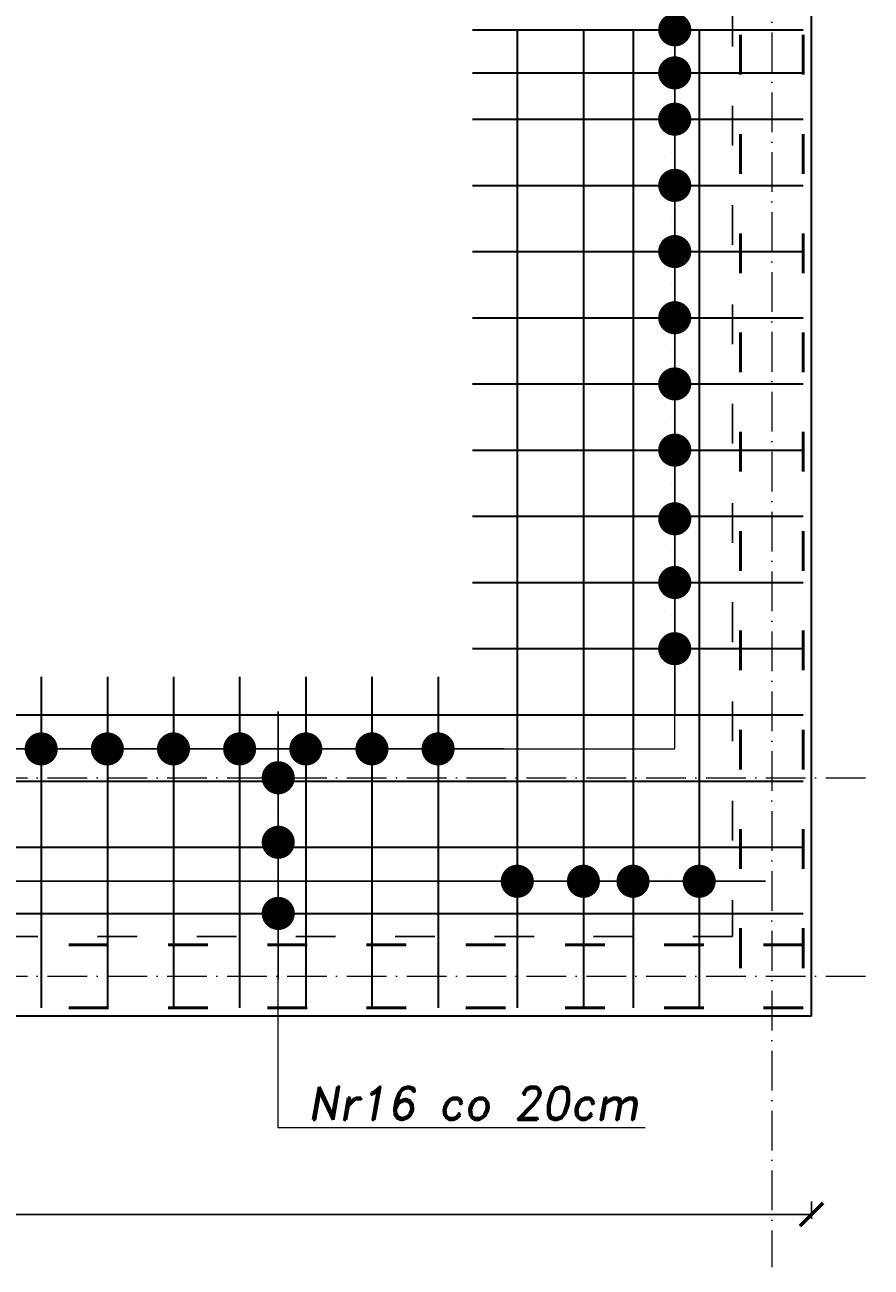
# Model space of a CAD drawing. Header units: millimetres. Extents: x 295948 to 312016, y 6878 to 18016.
# Tile 127 of 252: x 304773 to 305029, y 14048 to 14424. Entities that reach past the tile are written whole.
import ezdxf

# ---------------------------------------------------------------- set-up
doc = ezdxf.new("R2010")
doc.units = ezdxf.units.MM
doc.linetypes.add('ACAD_ISO03W100', pattern=[30, 12, -18])
doc.linetypes.add('ACAD_ISO10W100', pattern=[18, 12, -3, 0, -3])
for name, color, linetype, lineweight in [('konstrukcja', 3, 'Continuous', 35), ('konstrukcja wymiary', 1, 'Continuous', 13), ('opisy', 2, 'Continuous', 18), ('osie', 5, 'ACAD_ISO10W100', 13), ('zbrojenie', 4, 'Continuous', 50), ('zbrojenie płyty', 141, 'Continuous', 35)]:
    doc.layers.add(name, color=color, linetype=linetype, lineweight=lineweight)
doc.layers.add('przerywane', color=6, linetype='ACAD_ISO03W100')
doc.styles.add('KONSTRUKCJA', font='romand.shx', dxfattribs={"oblique": 10})
doc.styles.get("Standard").update_dxf_attribs({"font": 'romand.shx', "oblique": 10})
doc.dimstyles.new('150', dxfattribs={"dimtxt": 10, "dimasz": 7, "dimexe": 1.25, "dimexo": 0.625, "dimgap": 3, "dimtad": 1, "dimdec": 0, "dimrnd": 0.5, "dimtxsty": 'KONSTRUKCJA', "dimblk": 'ARCHTICK', "dimcen": 2.5, "dimadec": 0, "dimazin": 0, "dimtfac": 1, "dimtdec": 0, "dimtix": 1, "dimtmove": 0, "dimatfit": 3, "dimfxl": 4, "dimfxlon": 1, "dimarcsym": 0})
doc.dimstyles.new('kropki', dxfattribs={"dimtxt": 0.001, "dimasz": 10, "dimexe": 1.25, "dimexo": 0.625, "dimgap": 1, "dimtad": 1, "dimtxsty": 'Standard', "dimblk": 'DOT', "dimcen": 2.5, "dimadec": 0, "dimazin": 0, "dimtfac": 1, "dimtmove": 0, "dimatfit": 3, "dimfxl": 1, "dimfxlon": 1, "dimarcsym": 0})

# ---------------------------------------------------------------- blocks, each defined once
blk = doc.blocks.new('_ArchTick')
at = {"color": 0, "linetype": 'ByBlock', "lineweight": 13, "const_width": 0.15}
blk.add_lwpolyline([(-0.5, -0.5), (0.5, 0.5)], dxfattribs=at)
blk = doc.blocks.new('*D135')
at = {"layer": 'Defpoints', "color": 0, "transparency": 16777216}
for p in [(304366.63, 14184.3), (305010.63, 14124.3), (305010.63, 14064.3)]:
    blk.add_point(p, dxfattribs=at)
at = {"layer": 'konstrukcja wymiary', "color": 0, "lineweight": -2, "transparency": 16777216}
for p, q in [((304366.63, 14068.3), (304366.63, 14063.05)), ((305010.63, 14068.3), (305010.63, 14063.05)), ((304366.63, 14064.3), (305010.63, 14064.3))]:
    blk.add_line(p, q, dxfattribs=at)
at = {"layer": 'konstrukcja wymiary', "color": 0, "lineweight": -2, "transparency": 16777216, "xscale": 7, "yscale": 7, "zscale": 7, "rotation": 180}
blk.add_blockref('_ArchTick', (304366.63, 14064.3), dxfattribs=at)
at = {"layer": 'konstrukcja wymiary', "color": 0, "lineweight": -2, "transparency": 16777216, "xscale": 7, "yscale": 7, "zscale": 7}
blk.add_blockref('_ArchTick', (305010.63, 14064.3), dxfattribs=at)
at = {"layer": 'konstrukcja wymiary', "color": 0, "transparency": 16777216, "insert": (304688.63, 14072.3), "char_height": 10, "attachment_point": 5, "style": 'KONSTRUKCJA'}
blk.add_mtext('644', dxfattribs=at)
blk = doc.blocks.new('_Dot')
at = {"color": 0, "linetype": 'ByBlock', "lineweight": -2}
blk.add_line((-0.5, 0), (-1, 0), dxfattribs=at)
at = {"color": 0, "linetype": 'ByBlock', "const_width": 0.5}
blk.add_lwpolyline([(-0.25, 0, 1), (0.25, 0, 1)], format="xyb", close=True, dxfattribs=at)
blk = doc.blocks.new('*D363')
at = {"layer": 'Defpoints', "color": 0, "transparency": 16777216}
for p in [(304956.68, 14468.3), (304956.68, 14422.3), (304969.29, 14422.3)]:
    blk.add_point(p, dxfattribs=at)
at = {"layer": 'konstrukcja wymiary', "color": 0, "lineweight": -2, "transparency": 16777216}
for p, q in [((304968.29, 14468.3), (304970.54, 14468.3)), ((304969.29, 14458.3), (304969.29, 14432.3)), ((304968.29, 14422.3), (304970.54, 14422.3))]:
    blk.add_line(p, q, dxfattribs=at)
at = {"layer": 'konstrukcja wymiary', "color": 0, "lineweight": -2, "transparency": 16777216, "xscale": 10, "yscale": 10, "zscale": 10}
for p, rotation in [((304969.29, 14468.3), 90), ((304969.29, 14422.3), 270)]:
    blk.add_blockref('_Dot', p, dxfattribs=dict(at, rotation=rotation))
at = {"layer": 'konstrukcja wymiary', "color": 0, "transparency": 16777216, "insert": (304968.29, 14445.3), "char_height": 0.001, "attachment_point": 5, "rotation": 90}
blk.add_mtext('46', dxfattribs=at)
blk = doc.blocks.new('*D364')
at = {"layer": 'Defpoints', "color": 0, "transparency": 16777216}
for p in [(304956.68, 14422.3), (304956.68, 14409.3), (304969.29, 14409.3)]:
    blk.add_point(p, dxfattribs=at)
at = {"layer": 'konstrukcja wymiary', "color": 0, "lineweight": -2, "transparency": 16777216}
for p, q in [((304969.29, 14432.3), (304969.29, 14442.3)), ((304968.29, 14422.3), (304970.54, 14422.3)), ((304969.29, 14422.3), (304969.29, 14409.3)), ((304968.29, 14409.3), (304970.54, 14409.3)), ((304969.29, 14399.3), (304969.29, 14389.3))]:
    blk.add_line(p, q, dxfattribs=at)
at = {"layer": 'konstrukcja wymiary', "color": 0, "lineweight": -2, "transparency": 16777216, "xscale": 10, "yscale": 10, "zscale": 10}
for p, rotation in [((304969.29, 14422.3), 270), ((304969.29, 14409.3), 90)]:
    blk.add_blockref('_Dot', p, dxfattribs=dict(at, rotation=rotation))
at = {"layer": 'konstrukcja wymiary', "color": 0, "transparency": 16777216, "insert": (304968.29, 14415.8), "char_height": 0.001, "attachment_point": 5, "rotation": 90}
blk.add_mtext('13', dxfattribs=at)
blk = doc.blocks.new('*D365')
at = {"layer": 'Defpoints', "color": 0, "transparency": 16777216}
for p in [(304956.68, 14409.3), (304956.68, 14395.3), (304969.29, 14395.3)]:
    blk.add_point(p, dxfattribs=at)
at = {"layer": 'konstrukcja wymiary', "color": 0, "lineweight": -2, "transparency": 16777216}
for p, q in [((304969.29, 14419.3), (304969.29, 14429.3)), ((304968.29, 14409.3), (304970.54, 14409.3)), ((304969.29, 14409.3), (304969.29, 14395.3)), ((304968.29, 14395.3), (304970.54, 14395.3)), ((304969.29, 14385.3), (304969.29, 14375.3))]:
    blk.add_line(p, q, dxfattribs=at)
at = {"layer": 'konstrukcja wymiary', "color": 0, "lineweight": -2, "transparency": 16777216, "xscale": 10, "yscale": 10, "zscale": 10}
for p, rotation in [((304969.29, 14409.3), 270), ((304969.29, 14395.3), 90)]:
    blk.add_blockref('_Dot', p, dxfattribs=dict(at, rotation=rotation))
at = {"layer": 'konstrukcja wymiary', "color": 0, "transparency": 16777216, "insert": (304968.29, 14402.3), "char_height": 0.001, "attachment_point": 5, "rotation": 90}
blk.add_mtext('14', dxfattribs=at)
blk = doc.blocks.new('*D366')
at = {"layer": 'Defpoints', "color": 0, "transparency": 16777216}
for p in [(304956.68, 14395.3), (304956.68, 14375.3), (304969.29, 14375.3)]:
    blk.add_point(p, dxfattribs=at)
at = {"layer": 'konstrukcja wymiary', "color": 0, "lineweight": -2, "transparency": 16777216}
for p, q in [((304969.29, 14405.3), (304969.29, 14415.3)), ((304968.29, 14395.3), (304970.54, 14395.3)), ((304969.29, 14395.3), (304969.29, 14375.3)), ((304968.29, 14375.3), (304970.54, 14375.3)), ((304969.29, 14365.3), (304969.29, 14355.3))]:
    blk.add_line(p, q, dxfattribs=at)
at = {"layer": 'konstrukcja wymiary', "color": 0, "lineweight": -2, "transparency": 16777216, "xscale": 10, "yscale": 10, "zscale": 10}
for p, rotation in [((304969.29, 14395.3), 270), ((304969.29, 14375.3), 90)]:
    blk.add_blockref('_Dot', p, dxfattribs=dict(at, rotation=rotation))
at = {"layer": 'konstrukcja wymiary', "color": 0, "transparency": 16777216, "insert": (304968.29, 14385.3), "char_height": 0.001, "attachment_point": 5, "rotation": 90}
blk.add_mtext('20', dxfattribs=at)
blk = doc.blocks.new('*D367')
at = {"layer": 'Defpoints', "color": 0, "transparency": 16777216}
for p in [(304956.68, 14375.3), (304956.68, 14355.3), (304969.29, 14355.3)]:
    blk.add_point(p, dxfattribs=at)
at = {"layer": 'konstrukcja wymiary', "color": 0, "lineweight": -2, "transparency": 16777216}
for p, q in [((304969.29, 14385.3), (304969.29, 14395.3)), ((304968.29, 14375.3), (304970.54, 14375.3)), ((304969.29, 14375.3), (304969.29, 14355.3)), ((304968.29, 14355.3), (304970.54, 14355.3)), ((304969.29, 14345.3), (304969.29, 14335.3))]:
    blk.add_line(p, q, dxfattribs=at)
at = {"layer": 'konstrukcja wymiary', "color": 0, "lineweight": -2, "transparency": 16777216, "xscale": 10, "yscale": 10, "zscale": 10}
for p, rotation in [((304969.29, 14375.3), 270), ((304969.29, 14355.3), 90)]:
    blk.add_blockref('_Dot', p, dxfattribs=dict(at, rotation=rotation))
at = {"layer": 'konstrukcja wymiary', "color": 0, "transparency": 16777216, "insert": (304968.29, 14365.3), "char_height": 0.001, "attachment_point": 5, "rotation": 90}
blk.add_mtext('20', dxfattribs=at)
blk = doc.blocks.new('*D368')
at = {"layer": 'Defpoints', "color": 0, "transparency": 16777216}
for p in [(304956.68, 14355.3), (304956.68, 14335.3), (304969.29, 14335.3)]:
    blk.add_point(p, dxfattribs=at)
at = {"layer": 'konstrukcja wymiary', "color": 0, "lineweight": -2, "transparency": 16777216}
for p, q in [((304969.29, 14365.3), (304969.29, 14375.3)), ((304968.29, 14355.3), (304970.54, 14355.3)), ((304969.29, 14355.3), (304969.29, 14335.3)), ((304968.29, 14335.3), (304970.54, 14335.3)), ((304969.29, 14325.3), (304969.29, 14315.3))]:
    blk.add_line(p, q, dxfattribs=at)
at = {"layer": 'konstrukcja wymiary', "color": 0, "lineweight": -2, "transparency": 16777216, "xscale": 10, "yscale": 10, "zscale": 10}
for p, rotation in [((304969.29, 14355.3), 270), ((304969.29, 14335.3), 90)]:
    blk.add_blockref('_Dot', p, dxfattribs=dict(at, rotation=rotation))
at = {"layer": 'konstrukcja wymiary', "color": 0, "transparency": 16777216, "insert": (304968.29, 14345.3), "char_height": 0.001, "attachment_point": 5, "rotation": 90}
blk.add_mtext('20', dxfattribs=at)
blk = doc.blocks.new('*D369')
at = {"layer": 'Defpoints', "color": 0, "transparency": 16777216}
for p in [(304956.68, 14335.3), (304956.68, 14315.3), (304969.29, 14315.3)]:
    blk.add_point(p, dxfattribs=at)
at = {"layer": 'konstrukcja wymiary', "color": 0, "lineweight": -2, "transparency": 16777216}
for p, q in [((304969.29, 14345.3), (304969.29, 14355.3)), ((304968.29, 14335.3), (304970.54, 14335.3)), ((304969.29, 14335.3), (304969.29, 14315.3)), ((304968.29, 14315.3), (304970.54, 14315.3)), ((304969.29, 14305.3), (304969.29, 14295.3))]:
    blk.add_line(p, q, dxfattribs=at)
at = {"layer": 'konstrukcja wymiary', "color": 0, "lineweight": -2, "transparency": 16777216, "xscale": 10, "yscale": 10, "zscale": 10}
for p, rotation in [((304969.29, 14335.3), 270), ((304969.29, 14315.3), 90)]:
    blk.add_blockref('_Dot', p, dxfattribs=dict(at, rotation=rotation))
at = {"layer": 'konstrukcja wymiary', "color": 0, "transparency": 16777216, "insert": (304968.29, 14325.3), "char_height": 0.001, "attachment_point": 5, "rotation": 90}
blk.add_mtext('20', dxfattribs=at)
blk = doc.blocks.new('*D370')
at = {"layer": 'Defpoints', "color": 0, "transparency": 16777216}
for p in [(304956.68, 14315.3), (304956.68, 14295.3), (304969.29, 14295.3)]:
    blk.add_point(p, dxfattribs=at)
at = {"layer": 'konstrukcja wymiary', "color": 0, "lineweight": -2, "transparency": 16777216}
for p, q in [((304969.29, 14325.3), (304969.29, 14335.3)), ((304968.29, 14315.3), (304970.54, 14315.3)), ((304969.29, 14315.3), (304969.29, 14295.3)), ((304968.29, 14295.3), (304970.54, 14295.3)), ((304969.29, 14285.3), (304969.29, 14275.3))]:
    blk.add_line(p, q, dxfattribs=at)
at = {"layer": 'konstrukcja wymiary', "color": 0, "lineweight": -2, "transparency": 16777216, "xscale": 10, "yscale": 10, "zscale": 10}
for p, rotation in [((304969.29, 14315.3), 270), ((304969.29, 14295.3), 90)]:
    blk.add_blockref('_Dot', p, dxfattribs=dict(at, rotation=rotation))
at = {"layer": 'konstrukcja wymiary', "color": 0, "transparency": 16777216, "insert": (304968.29, 14305.3), "char_height": 0.001, "attachment_point": 5, "rotation": 90}
blk.add_mtext('20', dxfattribs=at)
blk = doc.blocks.new('*D371')
at = {"layer": 'Defpoints', "color": 0, "transparency": 16777216}
for p in [(304956.68, 14295.3), (304956.68, 14274.55), (304969.29, 14274.55)]:
    blk.add_point(p, dxfattribs=at)
at = {"layer": 'konstrukcja wymiary', "color": 0, "lineweight": -2, "transparency": 16777216}
for p, q in [((304969.29, 14305.3), (304969.29, 14315.3)), ((304968.29, 14295.3), (304970.54, 14295.3)), ((304969.29, 14295.3), (304969.29, 14274.55)), ((304968.29, 14274.55), (304970.54, 14274.55)), ((304969.29, 14264.55), (304969.29, 14254.55))]:
    blk.add_line(p, q, dxfattribs=at)
at = {"layer": 'konstrukcja wymiary', "color": 0, "lineweight": -2, "transparency": 16777216, "xscale": 10, "yscale": 10, "zscale": 10}
for p, rotation in [((304969.29, 14295.3), 270), ((304969.29, 14274.55), 90)]:
    blk.add_blockref('_Dot', p, dxfattribs=dict(at, rotation=rotation))
at = {"layer": 'konstrukcja wymiary', "color": 0, "transparency": 16777216, "insert": (304968.29, 14284.93), "char_height": 0.001, "attachment_point": 5, "rotation": 90}
blk.add_mtext('20,75', dxfattribs=at)
blk = doc.blocks.new('*D372')
at = {"layer": 'Defpoints', "color": 0, "transparency": 16777216}
for p in [(304956.68, 14274.55), (304956.68, 14255.3), (304969.29, 14255.3)]:
    blk.add_point(p, dxfattribs=at)
at = {"layer": 'konstrukcja wymiary', "color": 0, "lineweight": -2, "transparency": 16777216}
for p, q in [((304969.29, 14284.55), (304969.29, 14294.55)), ((304968.29, 14274.55), (304970.54, 14274.55)), ((304969.29, 14274.55), (304969.29, 14255.3)), ((304968.29, 14255.3), (304970.54, 14255.3)), ((304969.29, 14245.3), (304969.29, 14235.3))]:
    blk.add_line(p, q, dxfattribs=at)
at = {"layer": 'konstrukcja wymiary', "color": 0, "lineweight": -2, "transparency": 16777216, "xscale": 10, "yscale": 10, "zscale": 10}
for p, rotation in [((304969.29, 14274.55), 270), ((304969.29, 14255.3), 90)]:
    blk.add_blockref('_Dot', p, dxfattribs=dict(at, rotation=rotation))
at = {"layer": 'konstrukcja wymiary', "color": 0, "transparency": 16777216, "insert": (304968.29, 14264.93), "char_height": 0.001, "attachment_point": 5, "rotation": 90}
blk.add_mtext('19,25', dxfattribs=at)
blk = doc.blocks.new('*D373')
at = {"layer": 'Defpoints', "color": 0, "transparency": 16777216}
for p in [(304956.68, 14255.3), (304956.68, 14235.3), (304969.29, 14235.3)]:
    blk.add_point(p, dxfattribs=at)
at = {"layer": 'konstrukcja wymiary', "color": 0, "lineweight": -2, "transparency": 16777216}
for p, q in [((304969.29, 14265.3), (304969.29, 14275.3)), ((304968.29, 14255.3), (304970.54, 14255.3)), ((304969.29, 14255.3), (304969.29, 14235.3)), ((304968.29, 14235.3), (304970.54, 14235.3)), ((304969.29, 14225.3), (304969.29, 14215.3))]:
    blk.add_line(p, q, dxfattribs=at)
at = {"layer": 'konstrukcja wymiary', "color": 0, "lineweight": -2, "transparency": 16777216, "xscale": 10, "yscale": 10, "zscale": 10}
for p, rotation in [((304969.29, 14255.3), 270), ((304969.29, 14235.3), 90)]:
    blk.add_blockref('_Dot', p, dxfattribs=dict(at, rotation=rotation))
at = {"layer": 'konstrukcja wymiary', "color": 0, "transparency": 16777216, "insert": (304968.29, 14245.3), "char_height": 0.001, "attachment_point": 5, "rotation": 90}
blk.add_mtext('20', dxfattribs=at)
blk = doc.blocks.new('*D377')
at = {"layer": 'Defpoints', "color": 0, "transparency": 16777216}
for p in [(304857.74, 14196.3), (304849.41, 14176.8), (304857.74, 14176.8)]:
    blk.add_point(p, dxfattribs=at)
at = {"layer": 'konstrukcja wymiary', "color": 0, "lineweight": -2, "transparency": 16777216}
for p, q in [((304849.41, 14206.3), (304849.41, 14216.3)), ((304850.41, 14196.3), (304848.16, 14196.3)), ((304849.41, 14196.3), (304849.41, 14176.8)), ((304850.41, 14176.8), (304848.16, 14176.8)), ((304849.41, 14166.8), (304849.41, 14156.8))]:
    blk.add_line(p, q, dxfattribs=at)
at = {"layer": 'konstrukcja wymiary', "color": 0, "lineweight": -2, "transparency": 16777216, "xscale": 10, "yscale": 10, "zscale": 10}
for p, rotation in [((304849.41, 14196.3), 270), ((304849.41, 14176.8), 90)]:
    blk.add_blockref('_Dot', p, dxfattribs=dict(at, rotation=rotation))
at = {"layer": 'konstrukcja wymiary', "color": 0, "transparency": 16777216, "insert": (304848.4, 14186.55), "char_height": 0.001, "attachment_point": 5, "rotation": 90}
blk.add_mtext('19,5', dxfattribs=at)
blk = doc.blocks.new('*D378')
at = {"layer": 'Defpoints', "color": 0, "transparency": 16777216}
for p in [(304857.74, 14176.8), (304849.41, 14155.3), (304857.74, 14155.3)]:
    blk.add_point(p, dxfattribs=at)
at = {"layer": 'konstrukcja wymiary', "color": 0, "lineweight": -2, "transparency": 16777216}
for p, q in [((304849.41, 14186.8), (304849.41, 14196.8)), ((304850.41, 14176.8), (304848.16, 14176.8)), ((304849.41, 14176.8), (304849.41, 14155.3)), ((304850.41, 14155.3), (304848.16, 14155.3)), ((304849.41, 14145.3), (304849.41, 14135.3))]:
    blk.add_line(p, q, dxfattribs=at)
at = {"layer": 'konstrukcja wymiary', "color": 0, "lineweight": -2, "transparency": 16777216, "xscale": 10, "yscale": 10, "zscale": 10}
for p, rotation in [((304849.41, 14176.8), 270), ((304849.41, 14155.3), 90)]:
    blk.add_blockref('_Dot', p, dxfattribs=dict(at, rotation=rotation))
at = {"layer": 'konstrukcja wymiary', "color": 0, "transparency": 16777216, "insert": (304848.4, 14166.05), "char_height": 0.001, "attachment_point": 5, "rotation": 90}
blk.add_mtext('21,5', dxfattribs=at)
blk = doc.blocks.new('*D459')
at = {"layer": 'Defpoints', "color": 0, "transparency": 16777216}
for p in [(304921.68, 14165.02), (304519.13, 14155.3), (304921.68, 14155.3)]:
    blk.add_point(p, dxfattribs=at)
at = {"layer": 'konstrukcja wymiary', "color": 0, "lineweight": -2, "transparency": 16777216}
for p, q in [((304519.13, 14164.02), (304519.13, 14166.27)), ((304529.13, 14165.02), (304911.68, 14165.02)), ((304921.68, 14164.02), (304921.68, 14166.27))]:
    blk.add_line(p, q, dxfattribs=at)
at = {"layer": 'konstrukcja wymiary', "color": 0, "lineweight": -2, "transparency": 16777216, "xscale": 10, "yscale": 10, "zscale": 10, "rotation": 180}
blk.add_blockref('_Dot', (304519.13, 14165.02), dxfattribs=at)
at = {"layer": 'konstrukcja wymiary', "color": 0, "lineweight": -2, "transparency": 16777216, "xscale": 10, "yscale": 10, "zscale": 10}
blk.add_blockref('_Dot', (304921.68, 14165.02), dxfattribs=at)
at = {"layer": 'konstrukcja wymiary', "color": 0, "transparency": 16777216, "insert": (304720.4, 14166.02), "char_height": 0.001, "attachment_point": 5}
blk.add_mtext('402,55', dxfattribs=at)
blk = doc.blocks.new('*D460')
at = {"layer": 'Defpoints', "color": 0, "transparency": 16777216}
for p in [(304941.68, 14165.02), (304941.68, 14155.3), (304956.68, 14155.3)]:
    blk.add_point(p, dxfattribs=at)
at = {"layer": 'konstrukcja wymiary', "color": 0, "lineweight": -2, "transparency": 16777216}
for p, q in [((304931.68, 14165.02), (304921.68, 14165.02)), ((304941.68, 14164.02), (304941.68, 14166.27)), ((304956.68, 14165.02), (304941.68, 14165.02)), ((304956.68, 14164.02), (304956.68, 14166.27)), ((304966.68, 14165.02), (304976.68, 14165.02))]:
    blk.add_line(p, q, dxfattribs=at)
at = {"layer": 'konstrukcja wymiary', "color": 0, "lineweight": -2, "transparency": 16777216, "xscale": 10, "yscale": 10, "zscale": 10}
blk.add_blockref('_Dot', (304941.68, 14165.02), dxfattribs=at)
at = {"layer": 'konstrukcja wymiary', "color": 0, "lineweight": -2, "transparency": 16777216, "xscale": 10, "yscale": 10, "zscale": 10, "rotation": 180}
blk.add_blockref('_Dot', (304956.68, 14165.02), dxfattribs=at)
at = {"layer": 'konstrukcja wymiary', "color": 0, "transparency": 16777216, "insert": (304949.18, 14166.02), "char_height": 0.001, "attachment_point": 5}
blk.add_mtext('15', dxfattribs=at)
blk = doc.blocks.new('*D461')
at = {"layer": 'Defpoints', "color": 0, "transparency": 16777216}
for p in [(304956.68, 14165.02), (304941.68, 14155.3), (304956.68, 14155.3)]:
    blk.add_point(p, dxfattribs=at)
at = {"layer": 'konstrukcja wymiary', "color": 0, "lineweight": -2, "transparency": 16777216}
for p, q in [((304931.68, 14165.02), (304921.68, 14165.02)), ((304941.68, 14164.02), (304941.68, 14166.27)), ((304941.68, 14165.02), (304956.68, 14165.02)), ((304956.68, 14164.02), (304956.68, 14166.27)), ((304966.68, 14165.02), (304976.68, 14165.02))]:
    blk.add_line(p, q, dxfattribs=at)
at = {"layer": 'konstrukcja wymiary', "color": 0, "lineweight": -2, "transparency": 16777216, "xscale": 10, "yscale": 10, "zscale": 10}
blk.add_blockref('_Dot', (304941.68, 14165.02), dxfattribs=at)
at = {"layer": 'konstrukcja wymiary', "color": 0, "lineweight": -2, "transparency": 16777216, "xscale": 10, "yscale": 10, "zscale": 10, "rotation": 180}
blk.add_blockref('_Dot', (304956.68, 14165.02), dxfattribs=at)
at = {"layer": 'konstrukcja wymiary', "color": 0, "transparency": 16777216, "insert": (304949.18, 14166.02), "char_height": 0.001, "attachment_point": 5}
blk.add_mtext('15', dxfattribs=at)
blk = doc.blocks.new('*D462')
at = {"layer": 'Defpoints', "color": 0, "transparency": 16777216}
for p in [(304976.69, 14165.02), (304956.68, 14155.3), (304976.69, 14155.3)]:
    blk.add_point(p, dxfattribs=at)
at = {"layer": 'konstrukcja wymiary', "color": 0, "lineweight": -2, "transparency": 16777216}
for p, q in [((304946.68, 14165.02), (304936.68, 14165.02)), ((304956.68, 14164.02), (304956.68, 14166.27)), ((304956.68, 14165.02), (304976.69, 14165.02)), ((304976.69, 14164.02), (304976.69, 14166.27)), ((304986.69, 14165.02), (304996.69, 14165.02))]:
    blk.add_line(p, q, dxfattribs=at)
at = {"layer": 'konstrukcja wymiary', "color": 0, "lineweight": -2, "transparency": 16777216, "xscale": 10, "yscale": 10, "zscale": 10}
blk.add_blockref('_Dot', (304956.68, 14165.02), dxfattribs=at)
at = {"layer": 'konstrukcja wymiary', "color": 0, "lineweight": -2, "transparency": 16777216, "xscale": 10, "yscale": 10, "zscale": 10, "rotation": 180}
blk.add_blockref('_Dot', (304976.69, 14165.02), dxfattribs=at)
at = {"layer": 'konstrukcja wymiary', "color": 0, "transparency": 16777216, "insert": (304966.68, 14166.02), "char_height": 0.001, "attachment_point": 5}
blk.add_mtext('20,01', dxfattribs=at)
blk = doc.blocks.new('*D474')
at = {"layer": 'Defpoints', "color": 0, "transparency": 16777216}
for p in [(304777.74, 14205.01), (304757.74, 14195.3), (304777.74, 14195.3)]:
    blk.add_point(p, dxfattribs=at)
at = {"layer": 'konstrukcja wymiary', "color": 0, "lineweight": -2, "transparency": 16777216}
for p, q in [((304747.74, 14205.01), (304737.74, 14205.01)), ((304757.74, 14204.01), (304757.74, 14206.26)), ((304757.74, 14205.01), (304777.74, 14205.01)), ((304777.74, 14204.01), (304777.74, 14206.26)), ((304787.74, 14205.01), (304797.74, 14205.01))]:
    blk.add_line(p, q, dxfattribs=at)
at = {"layer": 'konstrukcja wymiary', "color": 0, "lineweight": -2, "transparency": 16777216, "xscale": 10, "yscale": 10, "zscale": 10}
blk.add_blockref('_Dot', (304757.74, 14205.01), dxfattribs=at)
at = {"layer": 'konstrukcja wymiary', "color": 0, "lineweight": -2, "transparency": 16777216, "xscale": 10, "yscale": 10, "zscale": 10, "rotation": 180}
blk.add_blockref('_Dot', (304777.74, 14205.01), dxfattribs=at)
at = {"layer": 'konstrukcja wymiary', "color": 0, "transparency": 16777216, "insert": (304767.74, 14206.01), "char_height": 0.001, "attachment_point": 5}
blk.add_mtext('20', dxfattribs=at)
blk = doc.blocks.new('*D475')
at = {"layer": 'Defpoints', "color": 0, "transparency": 16777216}
for p in [(304797.74, 14205.01), (304777.74, 14195.3), (304797.74, 14195.3)]:
    blk.add_point(p, dxfattribs=at)
at = {"layer": 'konstrukcja wymiary', "color": 0, "lineweight": -2, "transparency": 16777216}
for p, q in [((304767.74, 14205.01), (304757.74, 14205.01)), ((304777.74, 14204.01), (304777.74, 14206.26)), ((304777.74, 14205.01), (304797.74, 14205.01)), ((304797.74, 14204.01), (304797.74, 14206.26)), ((304807.74, 14205.01), (304817.74, 14205.01))]:
    blk.add_line(p, q, dxfattribs=at)
at = {"layer": 'konstrukcja wymiary', "color": 0, "lineweight": -2, "transparency": 16777216, "xscale": 10, "yscale": 10, "zscale": 10}
blk.add_blockref('_Dot', (304777.74, 14205.01), dxfattribs=at)
at = {"layer": 'konstrukcja wymiary', "color": 0, "lineweight": -2, "transparency": 16777216, "xscale": 10, "yscale": 10, "zscale": 10, "rotation": 180}
blk.add_blockref('_Dot', (304797.74, 14205.01), dxfattribs=at)
at = {"layer": 'konstrukcja wymiary', "color": 0, "transparency": 16777216, "insert": (304787.74, 14206.01), "char_height": 0.001, "attachment_point": 5}
blk.add_mtext('20', dxfattribs=at)
blk = doc.blocks.new('*D476')
at = {"layer": 'Defpoints', "color": 0, "transparency": 16777216}
for p in [(304817.74, 14205.01), (304797.74, 14195.3), (304817.74, 14195.3)]:
    blk.add_point(p, dxfattribs=at)
at = {"layer": 'konstrukcja wymiary', "color": 0, "lineweight": -2, "transparency": 16777216}
for p, q in [((304787.74, 14205.01), (304777.74, 14205.01)), ((304797.74, 14204.01), (304797.74, 14206.26)), ((304797.74, 14205.01), (304817.74, 14205.01)), ((304817.74, 14204.01), (304817.74, 14206.26)), ((304827.74, 14205.01), (304837.74, 14205.01))]:
    blk.add_line(p, q, dxfattribs=at)
at = {"layer": 'konstrukcja wymiary', "color": 0, "lineweight": -2, "transparency": 16777216, "xscale": 10, "yscale": 10, "zscale": 10}
blk.add_blockref('_Dot', (304797.74, 14205.01), dxfattribs=at)
at = {"layer": 'konstrukcja wymiary', "color": 0, "lineweight": -2, "transparency": 16777216, "xscale": 10, "yscale": 10, "zscale": 10, "rotation": 180}
blk.add_blockref('_Dot', (304817.74, 14205.01), dxfattribs=at)
at = {"layer": 'konstrukcja wymiary', "color": 0, "transparency": 16777216, "insert": (304807.74, 14206.01), "char_height": 0.001, "attachment_point": 5}
blk.add_mtext('20', dxfattribs=at)
blk = doc.blocks.new('*D477')
at = {"layer": 'Defpoints', "color": 0, "transparency": 16777216}
for p in [(304837.74, 14205.01), (304817.74, 14195.3), (304837.74, 14195.3)]:
    blk.add_point(p, dxfattribs=at)
at = {"layer": 'konstrukcja wymiary', "color": 0, "lineweight": -2, "transparency": 16777216}
for p, q in [((304807.74, 14205.01), (304797.74, 14205.01)), ((304817.74, 14204.01), (304817.74, 14206.26)), ((304817.74, 14205.01), (304837.74, 14205.01)), ((304837.74, 14204.01), (304837.74, 14206.26)), ((304847.74, 14205.01), (304857.74, 14205.01))]:
    blk.add_line(p, q, dxfattribs=at)
at = {"layer": 'konstrukcja wymiary', "color": 0, "lineweight": -2, "transparency": 16777216, "xscale": 10, "yscale": 10, "zscale": 10}
blk.add_blockref('_Dot', (304817.74, 14205.01), dxfattribs=at)
at = {"layer": 'konstrukcja wymiary', "color": 0, "lineweight": -2, "transparency": 16777216, "xscale": 10, "yscale": 10, "zscale": 10, "rotation": 180}
blk.add_blockref('_Dot', (304837.74, 14205.01), dxfattribs=at)
at = {"layer": 'konstrukcja wymiary', "color": 0, "transparency": 16777216, "insert": (304827.74, 14206.01), "char_height": 0.001, "attachment_point": 5}
blk.add_mtext('20', dxfattribs=at)
blk = doc.blocks.new('*D478')
at = {"layer": 'Defpoints', "color": 0, "transparency": 16777216}
for p in [(304857.74, 14205.01), (304837.74, 14195.3), (304857.74, 14195.3)]:
    blk.add_point(p, dxfattribs=at)
at = {"layer": 'konstrukcja wymiary', "color": 0, "lineweight": -2, "transparency": 16777216}
for p, q in [((304827.74, 14205.01), (304817.74, 14205.01)), ((304837.74, 14204.01), (304837.74, 14206.26)), ((304837.74, 14205.01), (304857.74, 14205.01)), ((304857.74, 14204.01), (304857.74, 14206.26)), ((304867.74, 14205.01), (304877.74, 14205.01))]:
    blk.add_line(p, q, dxfattribs=at)
at = {"layer": 'konstrukcja wymiary', "color": 0, "lineweight": -2, "transparency": 16777216, "xscale": 10, "yscale": 10, "zscale": 10}
blk.add_blockref('_Dot', (304837.74, 14205.01), dxfattribs=at)
at = {"layer": 'konstrukcja wymiary', "color": 0, "lineweight": -2, "transparency": 16777216, "xscale": 10, "yscale": 10, "zscale": 10, "rotation": 180}
blk.add_blockref('_Dot', (304857.74, 14205.01), dxfattribs=at)
at = {"layer": 'konstrukcja wymiary', "color": 0, "transparency": 16777216, "insert": (304847.74, 14206.01), "char_height": 0.001, "attachment_point": 5}
blk.add_mtext('20', dxfattribs=at)
blk = doc.blocks.new('*D479')
at = {"layer": 'Defpoints', "color": 0, "transparency": 16777216}
for p in [(304877.74, 14205.01), (304857.74, 14195.3), (304877.74, 14195.3)]:
    blk.add_point(p, dxfattribs=at)
at = {"layer": 'konstrukcja wymiary', "color": 0, "lineweight": -2, "transparency": 16777216}
for p, q in [((304847.74, 14205.01), (304837.74, 14205.01)), ((304857.74, 14204.01), (304857.74, 14206.26)), ((304857.74, 14205.01), (304877.74, 14205.01)), ((304877.74, 14204.01), (304877.74, 14206.26)), ((304887.74, 14205.01), (304897.74, 14205.01))]:
    blk.add_line(p, q, dxfattribs=at)
at = {"layer": 'konstrukcja wymiary', "color": 0, "lineweight": -2, "transparency": 16777216, "xscale": 10, "yscale": 10, "zscale": 10}
blk.add_blockref('_Dot', (304857.74, 14205.01), dxfattribs=at)
at = {"layer": 'konstrukcja wymiary', "color": 0, "lineweight": -2, "transparency": 16777216, "xscale": 10, "yscale": 10, "zscale": 10, "rotation": 180}
blk.add_blockref('_Dot', (304877.74, 14205.01), dxfattribs=at)
at = {"layer": 'konstrukcja wymiary', "color": 0, "transparency": 16777216, "insert": (304867.74, 14206.01), "char_height": 0.001, "attachment_point": 5}
blk.add_mtext('20', dxfattribs=at)
blk = doc.blocks.new('*D480')
at = {"layer": 'Defpoints', "color": 0, "transparency": 16777216}
for p in [(304897.74, 14205.01), (304877.74, 14195.3), (304897.74, 14195.3)]:
    blk.add_point(p, dxfattribs=at)
at = {"layer": 'konstrukcja wymiary', "color": 0, "lineweight": -2, "transparency": 16777216}
for p, q in [((304867.74, 14205.01), (304857.74, 14205.01)), ((304877.74, 14204.01), (304877.74, 14206.26)), ((304877.74, 14205.01), (304897.74, 14205.01)), ((304897.74, 14204.01), (304897.74, 14206.26)), ((304907.74, 14205.01), (304917.74, 14205.01))]:
    blk.add_line(p, q, dxfattribs=at)
at = {"layer": 'konstrukcja wymiary', "color": 0, "lineweight": -2, "transparency": 16777216, "xscale": 10, "yscale": 10, "zscale": 10}
blk.add_blockref('_Dot', (304877.74, 14205.01), dxfattribs=at)
at = {"layer": 'konstrukcja wymiary', "color": 0, "lineweight": -2, "transparency": 16777216, "xscale": 10, "yscale": 10, "zscale": 10, "rotation": 180}
blk.add_blockref('_Dot', (304897.74, 14205.01), dxfattribs=at)
at = {"layer": 'konstrukcja wymiary', "color": 0, "transparency": 16777216, "insert": (304887.74, 14206.01), "char_height": 0.001, "attachment_point": 5}
blk.add_mtext('20', dxfattribs=at)

msp = doc.modelspace()

# ---------------------------------------------------------------- linework, layer by layer
at = {"layer": 'konstrukcja'}
for p, q in [((305010.631, 14124.305), (305010.631, 14783.305)), ((304366.631, 14124.305), (305010.631, 14124.305))]:
    msp.add_line(p, q, dxfattribs=at)
at = {"layer": 'konstrukcja wymiary'}
for p, q in [((304969.293, 14205.012), (304969.293, 14225.305)), ((304905.244, 14205.012), (304969.293, 14205.012)), ((304849.405, 14090.5), (304849.405, 14166.055)), ((304960.301, 14090.5), (304849.405, 14090.5))]:
    msp.add_line(p, q, dxfattribs=at)
at = {"layer": 'osie'}
for p, q in [((304998.631, 14946.397), (304998.631, 14048.413)), ((303023.963, 14196.305), (305028.683, 14196.305)), ((303023.963, 14136.305), (305028.683, 14136.305))]:
    msp.add_line(p, q, dxfattribs=at)
at = {"layer": 'przerywane'}
for p, q in [((304986.748, 14759.305), (304986.748, 14148.305)), ((304986.748, 14148.305), (304390.631, 14148.305))]:
    msp.add_line(p, q, dxfattribs=at)
at = {"layer": 'zbrojenie', "linetype": 'ACAD_ISO03W100'}
for p, q in [((304989.131, 14780.805), (304989.131, 14126.805)), ((305008.131, 14780.805), (305008.131, 14126.805)), ((305008.131, 14145.805), (304369.131, 14145.805)), ((305008.131, 14126.805), (304369.131, 14126.805))]:
    msp.add_line(p, q, dxfattribs=at)
at = {"layer": 'zbrojenie płyty'}
for p, q in [((304908.131, 14422.305), (305008.131, 14422.305)), ((304921.678, 14422.305), (304921.678, 14126.805)), ((304941.678, 14422.305), (304941.678, 14126.805)), ((304956.678, 14422.305), (304956.678, 14126.805)), ((304976.687, 14422.305), (304976.687, 14126.805)), ((304908.131, 14409.305), (305008.131, 14409.305)), ((304908.131, 14395.305), (305008.131, 14395.305)), ((304908.131, 14375.305), (305008.131, 14375.305)), ((304908.131, 14355.305), (305008.131, 14355.305)), ((304908.131, 14335.305), (305008.131, 14335.305)), ((304908.131, 14315.305), (305008.131, 14315.305)), ((304908.131, 14295.305), (305008.131, 14295.305)), ((304908.131, 14275.305), (305008.131, 14275.305)), ((304908.131, 14255.305), (305008.131, 14255.305)), ((304908.131, 14235.305), (305008.131, 14235.305)), ((304777.744, 14226.805), (304777.744, 14126.805)), ((304797.744, 14226.805), (304797.744, 14126.805)), ((304817.744, 14226.805), (304817.744, 14126.805)), ((304837.744, 14226.805), (304837.744, 14126.805)), ((304857.744, 14226.805), (304857.744, 14126.805)), ((304877.744, 14226.805), (304877.744, 14126.805)), ((304897.744, 14226.805), (304897.744, 14126.805)), ((304137.189, 14215.305), (305008.131, 14215.305)), ((304369.131, 14195.305), (305008.131, 14195.305)), ((304369.131, 14175.305), (305008.131, 14175.305)), ((304369.131, 14155.305), (305008.131, 14155.305))]:
    msp.add_line(p, q, dxfattribs=at)

# ---------------------------------------------------------------- texts
at = {"layer": 'opisy', "insert": (304908.423, 14097.946), "char_height": 10, "width": 231.49388, "attachment_point": 5}
msp.add_mtext('Nr16 co 20cm', dxfattribs=at)

# ---------------------------------------------------------------- dimensions: what is measured, and where the dimension line sits
at = {"layer": 'konstrukcja wymiary'}
for base, p1, p2, picture, middle in [((304969.293, 14422.305), (304956.678, 14468.305), (304956.678, 14422.305), '*D363', (304968.293, 14445.305)), ((304969.293, 14409.305), (304956.678, 14422.305), (304956.678, 14409.305), '*D364', (304968.293, 14415.805)), ((304969.293, 14395.305), (304956.678, 14409.305), (304956.678, 14395.305), '*D365', (304968.293, 14402.305)), ((304969.293, 14375.305), (304956.678, 14395.305), (304956.678, 14375.305), '*D366', (304968.293, 14385.305)), ((304969.293, 14355.305), (304956.678, 14375.305), (304956.678, 14355.305), '*D367', (304968.293, 14365.305)), ((304969.293, 14335.305), (304956.678, 14355.305), (304956.678, 14335.305), '*D368', (304968.293, 14345.305)), ((304969.293, 14315.305), (304956.678, 14335.305), (304956.678, 14315.305), '*D369', (304968.293, 14325.305)), ((304969.293, 14295.305), (304956.678, 14315.305), (304956.678, 14295.305), '*D370', (304968.293, 14305.305)), ((304969.293, 14274.555), (304956.678, 14295.305), (304956.678, 14274.555), '*D371', (304968.293, 14284.93)), ((304969.293, 14255.305), (304956.678, 14274.555), (304956.678, 14255.305), '*D372', (304968.293, 14264.93)), ((304969.293, 14235.305), (304956.678, 14255.305), (304956.678, 14235.305), '*D373', (304968.293, 14245.305)), ((304849.405, 14176.805), (304857.744, 14196.305), (304857.744, 14176.805), '*D377', (304848.405, 14186.555)), ((304849.405, 14155.305), (304857.744, 14176.805), (304857.744, 14155.305), '*D378', (304848.405, 14166.055))]:
    dim = msp.add_linear_dim(base=base, p1=p1, p2=p2, angle=90, dimstyle='kropki', override={"dimtmove": 1}, dxfattribs=at)
    dim.commit()
    dim.dimension.update_dxf_attribs({"geometry": picture, "text_midpoint": middle})
for base, p1, p2, dimstyle, picture, middle in [((304777.744, 14205.012), (304757.744, 14195.305), (304777.744, 14195.305), 'kropki', '*D474', (304767.744, 14206.013)), ((304797.744, 14205.012), (304777.744, 14195.305), (304797.744, 14195.305), 'kropki', '*D475', (304787.744, 14206.013)), ((304817.744, 14205.012), (304797.744, 14195.305), (304817.744, 14195.305), 'kropki', '*D476', (304807.744, 14206.013)), ((304837.744, 14205.012), (304817.744, 14195.305), (304837.744, 14195.305), 'kropki', '*D477', (304827.744, 14206.013)), ((304857.744, 14205.012), (304837.744, 14195.305), (304857.744, 14195.305), 'kropki', '*D478', (304847.744, 14206.013)), ((304877.744, 14205.012), (304857.744, 14195.305), (304877.744, 14195.305), 'kropki', '*D479', (304867.744, 14206.013)), ((304897.744, 14205.012), (304877.744, 14195.305), (304897.744, 14195.305), 'kropki', '*D480', (304887.744, 14206.013)), ((305010.631, 14064.305), (304366.631, 14184.305), (305010.631, 14124.305), '150', '*D135', (304688.631, 14072.305)), ((304921.678, 14165.022), (304519.131, 14155.305), (304921.678, 14155.305), 'kropki', '*D459', (304720.405, 14166.023)), ((304941.678, 14165.022), (304956.678, 14155.305), (304941.678, 14155.305), 'kropki', '*D460', (304949.178, 14166.023)), ((304956.678, 14165.022), (304941.678, 14155.305), (304956.678, 14155.305), 'kropki', '*D461', (304949.178, 14166.023)), ((304976.687, 14165.022), (304956.678, 14155.305), (304976.687, 14155.305), 'kropki', '*D462', (304966.683, 14166.023))]:
    dim = msp.add_linear_dim(base=base, p1=p1, p2=p2, dimstyle=dimstyle, override={"dimtmove": 1}, dxfattribs=at)
    dim.commit()
    dim.dimension.update_dxf_attribs({"geometry": picture, "text_midpoint": middle})

doc.saveas('drawing.dxf')
